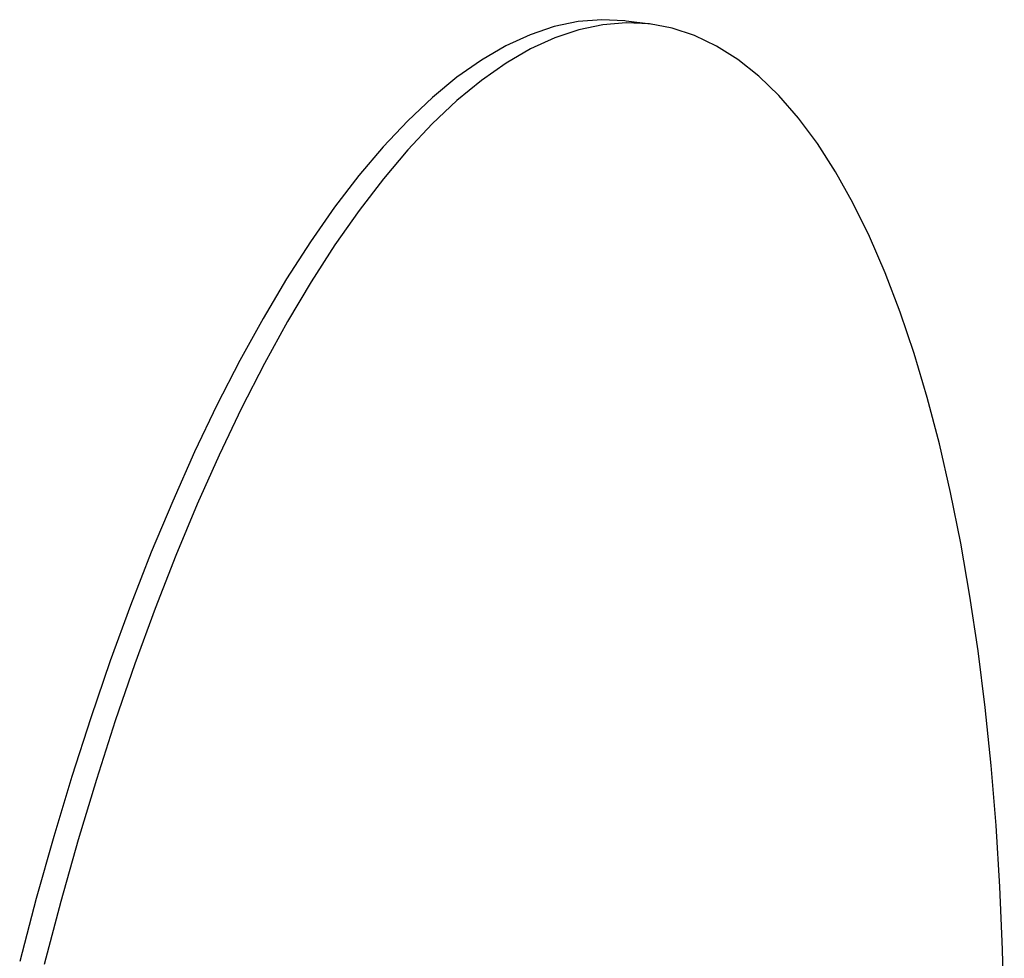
# Paper-space layout '_Dimétrica' of a CAD drawing. Header units: inches. Extents: x -0.7 to 4.9, y -6.4 to 5.3.
# Tile 4 of 4: x 1.1 to 4.9, y 1.7 to 5.3. Entities that reach past the tile are written whole.
import ezdxf

# ---------------------------------------------------------------- set-up
doc = ezdxf.new("R2010")
doc.units = ezdxf.units.IN
doc.header["$MEASUREMENT"] = 0

psp = doc.layouts.new('_Dimétrica')

# ---------------------------------------------------------------- linework, layer by layer
at = {"color": 7, "linetype": 'Continuous', "lineweight": 25}
psp.add_line((3.5057, 5.2773), (3.4122, 5.289), dxfattribs=at)
at = {"color": 7, "linetype": 'Continuous', "lineweight": 25, "flags": 128}
for points in [[(3.4122, 5.289), (3.4076, 5.2896), (3.3192, 5.2941), (3.2294, 5.2868), (3.1386, 5.2678), (3.0468, 5.2369), (2.9543, 5.1944), (2.8612, 5.1403), (2.7677, 5.0746), (2.674, 4.9976), (2.5804, 4.9094), (2.4869, 4.8102), (2.3938, 4.7001), (2.3012, 4.5794), (2.2095, 4.4484), (2.1186, 4.3072), (2.0289, 4.1562), (1.9404, 3.9957), (1.8535, 3.826), (1.7682, 3.6474), (1.6847, 3.4604), (1.6032, 3.2652), (1.5239, 3.0623), (1.4469, 2.8522), (1.3723, 2.6351), (1.3004, 2.4115), (1.2313, 2.182), (1.165, 1.9469), (1.1018, 1.7067)], [(4.8532, 1.5077), (4.8469, 1.7514), (4.8364, 1.9904), (4.8217, 2.2243), (4.803, 2.4525), (4.7801, 2.6745), (4.7531, 2.89), (4.7222, 3.0986), (4.6873, 3.2997), (4.6485, 3.493), (4.606, 3.6781), (4.5598, 3.8546), (4.5099, 4.0222), (4.4566, 4.1805), (4.3998, 4.3292), (4.3398, 4.4681), (4.2766, 4.5967), (4.2103, 4.715), (4.1412, 4.8225), (4.0692, 4.9192), (3.9947, 5.0048), (3.9177, 5.0792), (3.8384, 5.1422), (3.7569, 5.1936), (3.6734, 5.2334), (3.5881, 5.2615), (3.5011, 5.2778), (3.4127, 5.2823), (3.323, 5.2751), (3.2321, 5.256), (3.1403, 5.2251), (3.0478, 5.1826), (2.9547, 5.1285), (2.8612, 5.0629), (2.7676, 4.9859), (2.6739, 4.8976), (2.5804, 4.7984), (2.4873, 4.6883), (2.3948, 4.5676), (2.303, 4.4366), (2.2122, 4.2954), (2.1224, 4.1444), (2.034, 3.9839), (1.947, 3.8142), (1.8617, 3.6357), (1.7783, 3.4486), (1.6968, 3.2534), (1.6174, 3.0506), (1.5404, 2.8404), (1.4659, 2.6233), (1.394, 2.3997), (1.3248, 2.1702), (1.2586, 1.9351), (1.1954, 1.6949)]]:
    psp.add_lwpolyline(points, dxfattribs=at)

doc.saveas('drawing.dxf')
